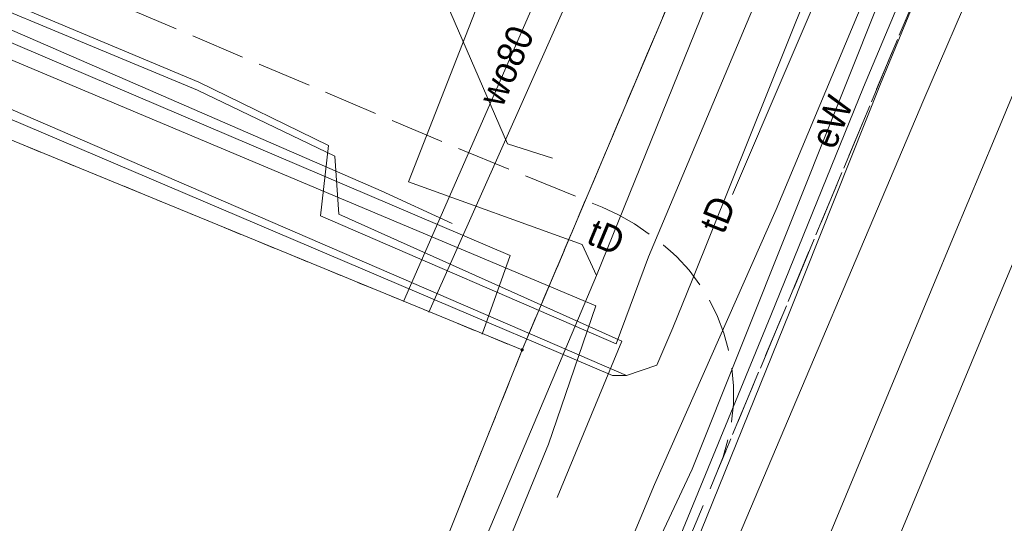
# Model space of a CAD drawing. Header units: millimetres. Extents: x -165388 to 921073, y -295343 to 494042.
# Tile 34 of 117: x 225079 to 252363, y 54085 to 68052. Entities that reach past the tile are written whole.
import ezdxf
from ezdxf.xclip import XClip

# ---------------------------------------------------------------- set-up
doc = ezdxf.new("R2010")
doc.units = ezdxf.units.MM
doc.header["$MEASUREMENT"] = 0
doc.header["$XCLIPFRAME"] = 0
doc.linetypes.add('0.5_0.5', pattern=[1000, 500, -500])
doc.linetypes.add('1.5_0.5', pattern=[2000, 1500, -500])
for name, color, linetype, lineweight in [('20231207_mdcp_Kolska_2-4_6_0_Nr_pióra__1', 7, 'Continuous', 13), ('bg-woz-oz.6640.12006.2023.pge-1_rzut_5_219-działka ewidencyjna_Nr_pióra__7', 7, 'Continuous', 18), ('bg-woz-oz.6640.12006.2023.pge-1_rzut_5_jezdnia (powierzchnia)_Nr_pióra__7', 7, 'Continuous', 18), ('bg-woz-oz.6640.12006.2023.pge-1_rzut_5_przewód telekomunikacyjny (linia)-Atr1_Nr_pióra__30', 252, 'Continuous', 18), ('bg-woz-oz.6640.12006.2023.pge-1_rzut_5_przewód telekomunikacyjny (linia)_Nr_pióra__30', 252, 'Continuous', 18)]:
    doc.layers.add(name, color=color, linetype=linetype, lineweight=lineweight)
for name, color, linetype in [('bg-woz-oz.6640.12006.2023.pge-1_rzut_5_203-punkt graniczny', 7, 'Continuous'), ('INW_GEO', 7, 'Continuous'), ('ZD_INNE', 7, 'Continuous')]:
    doc.layers.add(name, color=color, linetype=linetype)
for name, color, linetype, lineweight, true_color in [('bg-woz-oz.6640.12006.2023.pge-1_rzut_5_218-kontur użytku gruntowego_Nr_pióra__3', 7, 'Continuous', 18, 0x959595), ('bg-woz-oz.6640.12006.2023.pge-1_rzut_5_przewód elektroenergetyczny (linia)-Atr1_Nr_pióra__1', 7, 'Continuous', 18, 0x4c4c4c), ('bg-woz-oz.6640.12006.2023.pge-1_rzut_5_przewód elektroenergetyczny (linia)_Nr_pióra__1', 7, 'Continuous', 18, 0x4c4c4c), ('bg-woz-oz.6640.12006.2023.pge-1_rzut_5_przewód gazowy (linia)_Nr_pióra__40', 7, 'Continuous', 18, 0xbcbcbc), ('bg-woz-oz.6640.12006.2023.pge-1_rzut_5_przewód kanalizacyjny (linia)_Nr_pióra__34', 7, 'Continuous', 18, 0x4b4b4b), ('bg-woz-oz.6640.12006.2023.pge-1_rzut_5_przewód wodociągowy (linia)-Atr1_Nr_pióra__5', 7, 'Continuous', 18, 0x1d1d1d), ('bg-woz-oz.6640.12006.2023.pge-1_rzut_5_przewód wodociągowy (linia)_Nr_pióra__5', 7, 'Continuous', 18, 0x1d1d1d)]:
    doc.layers.add(name, color=color, linetype=linetype, lineweight=lineweight, true_color=true_color)
doc.styles.add('GENERATED_STYLE_1', font='txt')
picture_1 = doc.add_image_def('image1.tif', size_in_pixel=(4961, 3508))

# ---------------------------------------------------------------- blocks, each defined once
blk = doc.blocks.new('Rysunek_2_5', base_point=(-8071116842, -4961354755))
at = {"layer": 'bg-woz-oz.6640.12006.2023.pge-1_rzut_5_203-punkt graniczny', "linetype": 'Continuous', "lineweight": 0, "true_color": 0x000000}
blk.add_hatch(color=18, dxfattribs=at).paths.add_polyline_path([(239046, 58889, 1), (238957, 58898, 1)])
at = {"layer": 'bg-woz-oz.6640.12006.2023.pge-1_rzut_5_218-kontur użytku gruntowego_Nr_pióra__3', "linetype": '0.5_0.5', "flags": 128}
for points in [[(246781, 77301), (239001, 58893)], [(239001, 58893), (246781, 77301)], [(206700, 72180), (239001, 58893)], [(239001, 58893), (235856, 51013)]]:
    blk.add_lwpolyline(points, dxfattribs=at)
at = {"layer": 'bg-woz-oz.6640.12006.2023.pge-1_rzut_5_219-działka ewidencyjna_Nr_pióra__7', "linetype": 'Continuous', "flags": 128}
for points in [[(239001, 58893), (246781, 77301)], [(239001, 58893), (206700, 72180)], [(235856, 51013), (239001, 58893)]]:
    blk.add_lwpolyline(points, dxfattribs=at)
at = {"layer": 'bg-woz-oz.6640.12006.2023.pge-1_rzut_5_jezdnia (powierzchnia)_Nr_pióra__7', "linetype": '1.5_0.5', "flags": 128}
for points in [[(273180, 124745), (273078, 124253), (272946, 123775), (272804, 123297), (272633, 122822), (272433, 122361), (263552, 101084), (257903, 87367), (250746, 70733), (244416, 55539), (227561, 15443), (236112, 10295), (235928, 10546), (235819, 11031), (235876, 11377), (242243, 26637), (243784, 30334), (252626, 51524), (266249, 83870), (271899, 97598), (288080, 135714), (279478, 138786), (279435, 138670), (279068, 138337), (278621, 138113), (278130, 138035), (277634, 138098), (277201, 138285), (276824, 138607), (276683, 138893), (276625, 139382), (276776, 139859), (285702, 160990), (285846, 161307), (285460, 161740), (285261, 161289), (276215, 139778), (272507, 130962), (272760, 130321), (272910, 129843), (273039, 129356), (273149, 128872), (273237, 128380), (273304, 127880), (273342, 127383), (273369, 126887), (273356, 126386), (273316, 125736), (273263, 125239)], [(241224, 62850), (241675, 62641), (242111, 62393), (242523, 62108), (242923, 61803), (243107, 61643), (243290, 61473), (243632, 61104), (243931, 60700), (244188, 60280), (244411, 59824), (244593, 59362), (244723, 58886), (244811, 58393), (244858, 57896), (244855, 57393), (244802, 56896), (244710, 56413), (244568, 55925), (244416, 55539), (250746, 70733), (250706, 70647), (250080, 69869), (249308, 69237), (249147, 69134), (248245, 68697), (247283, 68448), (247058, 68411), (246106, 68352), (245107, 68318), (244875, 68313), (243884, 68449), (242911, 68663), (242687, 68728), (241746, 69049), (240834, 69459), (240586, 69586), (239617, 70021), (233168, 72731), (232767, 73026), (232601, 73355), (232614, 73847), (232708, 74068), (234238, 77656), (234512, 78059), (215311, 86225), (213072, 81084), (210520, 75744), (219600, 71777), (226421, 69068), (237023, 64566)]]:
    blk.add_lwpolyline(points, close=True, dxfattribs=at)
at = {"layer": 'bg-woz-oz.6640.12006.2023.pge-1_rzut_5_przewód elektroenergetyczny (linia)_Nr_pióra__1', "linetype": 'Continuous', "flags": 128}
for points in [[(287236, 188060), (286429, 187473), (286567, 185849), (286718, 184153), (280652, 167282), (279574, 165859), (279681, 165163), (286715, 160027), (278529, 140265), (278401, 138589), (273070, 126255), (271970, 124714), (249104, 69108), (243716, 55584), (240734, 49225)], [(229149, 18351), (232052, 25191), (236650, 36225), (240571, 45632), (243793, 53474), (246417, 59962), (248931, 66270), (251228, 71858), (250432, 73914), (253550, 81355), (254499, 83647), (258251, 92790), (260585, 98253), (262895, 103588), (265685, 110410), (269345, 119443), (272285, 126721), (272747, 127839)], [(261857, 102351), (256330, 89214), (251979, 78797), (249899, 73820), (250779, 71705), (248459, 66180), (245892, 59847), (241650, 49519), (237481, 39395), (231951, 26228), (227812, 16100), (223997, 6752), (220631, -1225), (217614, -8375), (214563, -16034), (210511, -25538), (207552, -32613), (204407, -40313), (201115, -48157), (195422, -51079), (192228, -61117), (189136, -70190), (187013, -76510)], [(42553, 87636), (74841, 88722), (79018, 88094), (90772, 88066), (104042, 88025), (105551, 88025), (165277, 87347), (179375, 85639), (186053, 84322), (186332, 84202), (205355, 76256), (235098, 63303), (237063, 62399)], [(98070, 87195), (122154, 87167), (124667, 87351), (132720, 87506), (140956, 87320), (153540, 87152), (161427, 87084), (167820, 86773), (170764, 86368), (176522, 85763), (182746, 84716), (187423, 83593), (190075, 82806), (196721, 79874), (199893, 78600), (215792, 71993), (220493, 70063), (230006, 66100), (233813, 64265), (233922, 62654), (241762, 59132), (239972, 54797)], [(119678, 86958), (135046, 86785), (161685, 86483), (172495, 85348), (183492, 83691), (194925, 80287), (200833, 77604), (200843, 77603), (207852, 74581), (208794, 74461), (209773, 74024), (212981, 72605), (220490, 69279), (238668, 61514), (237892, 59334)], [(241604, 59058), (242505, 61476), (245651, 68984), (246609, 71265), (248052, 74420), (248459, 74557), (250681, 73707), (253425, 79810), (247144, 82774), (246599, 81997), (246423, 81573)], [(234360, 35313), (238786, 45863), (242666, 55163), (246045, 62787), (249668, 71472), (250782, 74088), (250990, 74619), (253327, 79931), (253870, 81150)], [(244546, 78224), (236418, 59944)], [(199989, 77423), (225308, 66743), (241042, 60114), (239728, 56282), (238177, 52495), (237106, 50759), (237463, 50238), (284734, 30032)], [(241604, 59058), (233414, 62608), (233634, 64566), (230039, 66318), (210808, 74386), (209222, 70935), (208997, 70899)]]:
    blk.add_lwpolyline(points, dxfattribs=at)
at = {"layer": 'bg-woz-oz.6640.12006.2023.pge-1_rzut_5_przewód gazowy (linia)_Nr_pióra__40', "linetype": 'Continuous', "flags": 128}
for points in [[(240497, 100661), (244261, 100782), (254328, 100873), (265190, 100788), (250132, 65840), (236088, 32665), (224003, 4268), (218310, -9485), (200526, -52630), (197455, -61042), (196657, -63239), (195990, -65531), (194725, -69932), (191555, -80968), (181521, -114079), (180571, -117507), (177519, -126303), (175194, -134794), (169267, -156387), (160855, -184854), (159094, -190610), (152827, -193068), (150857, -193249)], [(230922, 98204), (228469, 98024), (229693, 80022), (240327, 75346), (240098, 74898), (239197, 72118), (235849, 63555), (240661, 61814), (241062, 60956), (221778, 15256), (221212, 14854), (212493, 10435), (210484, 9705), (206939, 57), (202847, -2664), (201709, -7008), (198739, -14475), (189534, -34842), (193123, -48410), (165011, -130136), (164384, -132523)], [(233450, 97773), (244095, 68446), (241062, 60956)]]:
    blk.add_lwpolyline(points, dxfattribs=at)
at = {"layer": 'bg-woz-oz.6640.12006.2023.pge-1_rzut_5_przewód kanalizacyjny (linia)_Nr_pióra__34', "linetype": 'Continuous', "flags": 128}
for points in [[(203821, -51441), (204410, -50058), (205193, -48184), (205221, -48098), (212775, -29918), (231718, 15697), (250338, 60543), (250974, 62075), (252109, 64790), (255700, 73457), (260979, 86171), (262353, 89646), (264017, 93869), (264213, 94418)], [(205476, -52146), (206068, -50758), (206879, -48821), (206909, -48732), (214437, -30608), (233380, 15008), (252000, 59853), (252636, 61384), (253771, 64098), (257362, 72767), (262646, 85495), (264027, 88986), (265702, 93236), (265908, 93811)], [(234201, 74964), (234402, 74299), (238596, 64609), (239841, 64214)]]:
    blk.add_lwpolyline(points, dxfattribs=at)
at = {"layer": 'bg-woz-oz.6640.12006.2023.pge-1_rzut_5_przewód telekomunikacyjny (linia)_Nr_pióra__30', "linetype": 'Continuous', "flags": 128}
for points in [[(187158, 81489), (187780, 81091), (241510, 58183), (241892, 58182), (242738, 58474)], [(251005, 78902), (250596, 77990), (243713, 60824), (243180, 59503), (242738, 58474)], [(244833, 63208), (247889, 70354), (250991, 77827), (251005, 78902)], [(242738, 58474), (241892, 58182), (200359, 76176), (192954, 77752)]]:
    blk.add_lwpolyline(points, dxfattribs=at)
at = {"layer": 'bg-woz-oz.6640.12006.2023.pge-1_rzut_5_przewód wodociągowy (linia)_Nr_pióra__5', "linetype": 'Continuous', "flags": 128}
blk.add_lwpolyline([(241389, 73241), (241292, 72990), (235716, 60240)], dxfattribs=at)
at = {"layer": 'bg-woz-oz.6640.12006.2023.pge-1_rzut_5_przewód elektroenergetyczny (linia)-Atr1_Nr_pióra__1', "linetype": 'Continuous', "insert": (247313, 64560), "char_height": 750, "attachment_point": 4, "rotation": 67.6498, "style": 'GENERATED_STYLE_1'}
blk.add_mtext('\\A1;{\\W0.900000x;\\fArial|b0|i0|c238|p38;eW}', dxfattribs=at)
at = {"layer": 'bg-woz-oz.6640.12006.2023.pge-1_rzut_5_przewód telekomunikacyjny (linia)-Atr1_Nr_pióra__30', "linetype": 'Continuous', "char_height": 750, "attachment_point": 4, "style": 'GENERATED_STYLE_1'}
for insert, rotation in [((244243, 62214), 68.1418), ((240895, 62208), 337.3398)]:
    blk.add_mtext('\\A1;{\\W0.900000x;\\fArial|b0|i0|c238|p38;tD}', dxfattribs=dict(at, insert=insert, rotation=rotation))
at = {"layer": 'bg-woz-oz.6640.12006.2023.pge-1_rzut_5_przewód wodociągowy (linia)-Atr1_Nr_pióra__5', "linetype": 'Continuous', "insert": (238112, 65739), "char_height": 750, "attachment_point": 4, "rotation": 66.3908, "style": 'GENERATED_STYLE_1'}
blk.add_mtext('\\A1;{\\W0.900000x;\\fArial|b0|i0|c238|p38;wo80}', dxfattribs=at)
blk = doc.blocks.new('Rysunek_3_6', base_point=(188222, 121799))
at = {"layer": '20231207_mdcp_Kolska_2-4_6_0_Nr_pióra__1'}
image = blk.add_image(picture_1, insert=(75928, 59123), size_in_units=(210000, 148500), rotation=-6.09824, dxfattribs=at)
image.set_boundary_path([(-0.5, -0.5), (4960.5, 3507.5)])

msp = doc.modelspace()

# ---------------------------------------------------------------- block references
at = {"layer": 'INW_GEO', "color": 151, "linetype": 'Continuous', "lineweight": 13, "true_color": 0x80c2ff}
ref = msp.add_blockref('Rysunek_2_5', (-8071116841.926, -4961354754.727), dxfattribs=at)
XClip(ref).set_block_clipping_path([(-195425.9394250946, -263123.0086484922), (606609.6817159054, -348810.9449165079), (694192.2923495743, 470958.7517303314), (-107843.3287914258, 556646.6879983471)])
at = {"layer": 'ZD_INNE', "color": 151, "linetype": 'Continuous', "lineweight": 13, "true_color": 0x80c2ff}
ref = msp.add_blockref('Rysunek_3_6', (188221.593, 121798.6), dxfattribs=at)
XClip(ref).set_block_clipping_path([(75928.0302199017, 59123.2504848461), (284739.4774660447, 36814.2388748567), (300515.1557528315, 184473.9502032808), (91703.7085066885, 206782.9618132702)])

doc.saveas('drawing.dxf')
